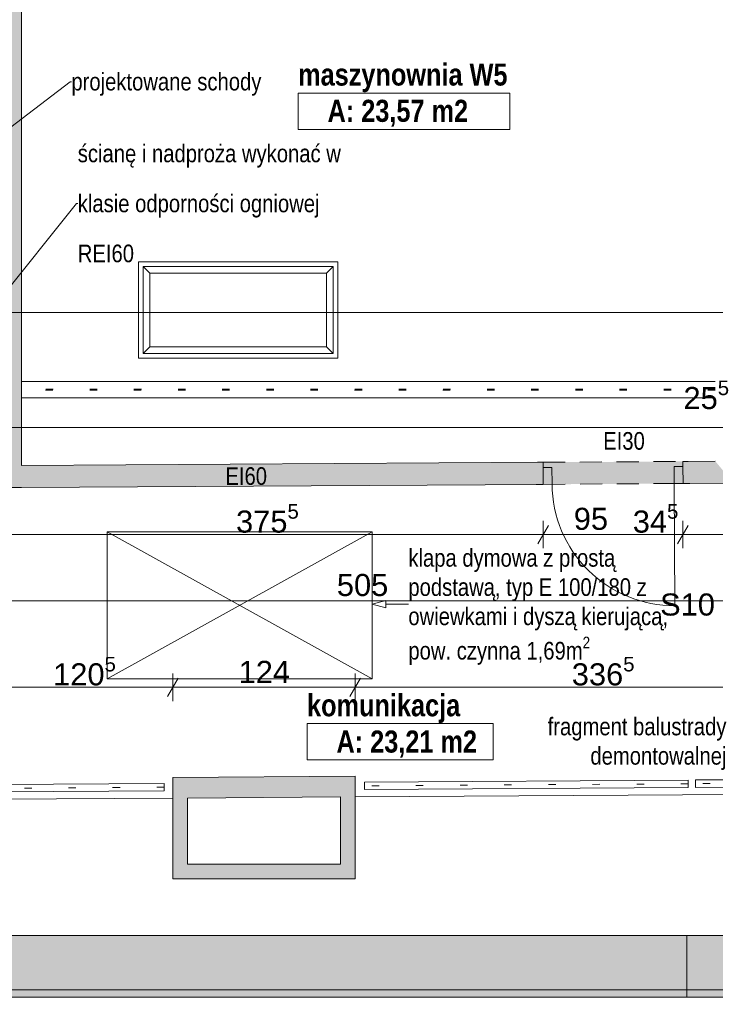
# Paper-space layout 'A-40 RZUT - PIĘTRO 10' of a CAD drawing. Header units: millimetres. Extents: x 0 to 1767, y 0 to 586.
# Tile 8 of 16: x 226 to 320, y 134 to 267. Entities that reach past the tile are written whole.
import ezdxf
from ezdxf.xclip import XClip

# ---------------------------------------------------------------- set-up
doc = ezdxf.new("R2010")
doc.units = ezdxf.units.MM
doc.header["$MEASUREMENT"] = 0
doc.header["$XCLIPFRAME"] = 0
for name, pattern in [('ACAD_ISO03W100', [300, 120, -180]), ('DASHDOTX2', [1000, 500, -250, 0, -250]), ('DOT2', [3, 0.5, -2.5]), ('MP gęsta', [175, 125, -50]), ('Przer. długie kreski', [2.5, 1.5, -1]), ('PRZERYWANA_DU_A', [550, 350, -200])]:
    doc.linetypes.add(name, pattern=pattern)
for name, color, linetype, lineweight in [('0_Nr_pióra__1', 7, 'Continuous', 20), ('A_linie przekroju_Nr_pióra__1', 7, 'Continuous', 20), ('A_strefy_Nr_pióra__1', 7, 'Continuous', 20), ('A_wymiary_Nr_pióra__1', 7, 'Continuous', 20), ('A_wymiary_Nr_pióra__2', 8, 'Continuous', 13), ('A_ściany_Nr_pióra__1', 7, 'Continuous', 20), ('Drzwi Archicad_Nr_pióra__1', 7, 'Continuous', 20)]:
    doc.layers.add(name, color=color, linetype=linetype, lineweight=lineweight)
for name, color, linetype, lineweight, true_color in [('A_dach_Nr_pióra__8', 7, 'Continuous', 13, 0x4c4c4c), ('A_linie_Nr_pióra__10', 7, 'Continuous', 13, 0x4b4b4b), ('A_opis ścian_Nr_pióra__19', 7, 'Continuous', 5, 0x191919), ('A_opis_Nr_pióra__10', 7, 'Continuous', 13, 0x4b4b4b), ('A_opis_Nr_pióra__255', 7, 'Continuous', 15, 0x242424), ('A_opis_Nr_pióra__8', 7, 'Continuous', 13, 0x4c4c4c), ('A_osie_Nr_pióra__16', 7, 'Continuous', 5, 0x0f0f0f), ('A_pochwyt_Nr_pióra__10', 7, 'Continuous', 13, 0x4b4b4b), ('A_pochwyt_Nr_pióra__6', 7, 'Continuous', 13, 0xa9a9a9), ('A_pochwyt_Nr_pióra__7', 7, 'Continuous', 18, 0x171717), ('A_ppoż proj_Nr_pióra__8', 7, 'Continuous', 13, 0x4c4c4c), ('A_ppoż_Nr_pióra__8', 7, 'Continuous', 13, 0x4c4c4c), ('A_sanitarne_Nr_pióra__6', 7, 'Continuous', 13, 0xa9a9a9), ('A_schody_Nr_pióra__9', 7, 'Continuous', 13, 0xadadad), ('A_ściany_Nr_pióra__10', 7, 'Continuous', 13, 0x4b4b4b)]:
    doc.layers.add(name, color=color, linetype=linetype, lineweight=lineweight, true_color=true_color)
for name, color, linetype in [('A_podrys', 7, 'Continuous'), ('A_ppoż', 7, 'Continuous'), ('A_ściany', 7, 'Continuous'), ('Drzwi Archicad', 7, 'Continuous')]:
    doc.layers.add(name, color=color, linetype=linetype)
doc.styles.add('STYL_AUTOMATYCZNY_1', font='arial.ttf')
doc.styles.add('STYL_AUTOMATYCZNY_2', font='ARIALN.TTF')
doc.styles.add('STYL_AUTOMATYCZNY_5', font='arial.ttf')
doc.styles.add('STYL_AUTOMATYCZNY_6', font='ARIALN.TTF')

# ---------------------------------------------------------------- blocks, each defined once
blk = doc.blocks.new('Rysunek_2_2', base_point=(-3193.11, -606.16))
at = {"layer": 'A_ppoż', "linetype": 'Continuous', "lineweight": 0, "true_color": 0x0b0b0b}
for points in [[(296.93, 207.27), (296.95, 204.27), (315.95, 204.39), (315.93, 207.39)], [(316.5, 142.93), (316.5, 134.53), (356.49, 134.53), (356.49, 142.93)]]:
    blk.add_hatch(color=28, dxfattribs=at).paths.add_polyline_path(points)
at = {"layer": 'A_ściany', "linetype": 'Continuous', "lineweight": 0, "true_color": 0x000000}
for points in [[(221.84, 310.17), (221.84, 203.83), (226.04, 203.83), (226.04, 306.97)], [(226.04, 206.85), (226.04, 203.85), (296.95, 204.27), (296.93, 207.27)], [(320.34, 207.41), (315.93, 207.39), (315.95, 204.39), (322.83, 204.43)], [(271.38, 164.57), (246.6, 164.41), (246.61, 161.61), (269.38, 161.76)], [(271.38, 150.61), (271.38, 164.57), (269.38, 161.76), (269.38, 152.61)], [(248.6, 152.61), (248.6, 161.62), (246.6, 161.61), (246.6, 150.61)], [(246.6, 150.61), (271.38, 150.61), (269.38, 152.61), (248.6, 152.61)], [(191.64, 142.93), (183.24, 134.53), (584.98, 134.53), (584.98, 142.93)]]:
    blk.add_hatch(color=18, dxfattribs=at).paths.add_polyline_path(points)
at = {"layer": 'Drzwi Archicad', "linetype": 'Continuous', "lineweight": 0, "true_color": 0xfdfdfd}
for points in [[(296.93, 206.57), (296.95, 204.27), (298.15, 204.28), (298.13, 206.58)], [(315.95, 204.39), (315.93, 206.69), (314.73, 206.68), (314.75, 204.38)]]:
    blk.add_hatch(color=7, dxfattribs=at).paths.add_polyline_path(points)
at = {"layer": 'A_dach_Nr_pióra__8', "color": 251, "linetype": 'PRZERYWANA_DU_A', "lineweight": 13, "ltscale": 2, "true_color": 0x4c4c4c}
for p, q in [((237.7, 177.83), (273.7, 197.83)), ((237.7, 197.83), (273.7, 177.83))]:
    blk.add_line(p, q, dxfattribs=at)
at = {"layer": 'A_dach_Nr_pióra__8', "color": 251, "linetype": 'PRZERYWANA_DU_A', "lineweight": 13, "ltscale": 2, "true_color": 0x4c4c4c, "flags": 128}
blk.add_lwpolyline([(237.7, 177.83), (237.7, 197.83), (273.7, 197.83), (273.7, 177.83)], close=True, dxfattribs=at)
at = {"layer": 'A_linie przekroju_Nr_pióra__1', "color": 7, "linetype": 'ACAD_ISO03W100', "lineweight": 20, "ltscale": 2}
blk.add_line((83.34, 227.65), (632.58, 227.65), dxfattribs=at)
at = {"layer": 'A_linie_Nr_pióra__10', "color": 251, "linetype": 'MP gęsta', "lineweight": 13, "ltscale": 2, "true_color": 0x4b4b4b}
for p, q in [((320.33, 218.24), (226.06, 218.24)), ((320.32, 216.04), (226.06, 216.04))]:
    blk.add_line(p, q, dxfattribs=at)
at = {"layer": 'A_linie_Nr_pióra__10', "color": 251, "linetype": 'DOT2', "lineweight": 13, "ltscale": 2, "true_color": 0x4b4b4b}
for p, q in [((320.33, 217.2), (226.06, 217.2)), ((320.32, 217.08), (226.06, 217.08))]:
    blk.add_line(p, q, dxfattribs=at)
at = {"layer": 'A_linie_Nr_pióra__10', "color": 251, "linetype": 'Continuous', "lineweight": 13, "ltscale": 2, "true_color": 0x4b4b4b, "flags": 128}
blk.add_lwpolyline([(269.04, 234.52), (269.04, 221.42), (241.94, 221.42), (241.94, 234.52)], close=True, dxfattribs=at)
at = {"layer": 'A_opis_Nr_pióra__255', "color": 250, "linetype": 'Continuous', "lineweight": 15, "ltscale": 2, "true_color": 0x242424}
for p, q in [((212.58, 243.64), (232.66, 259.02)), ((232.66, 259.02), (232.82, 259.02)), ((212.27, 215.97), (233.53, 242.45)), ((233.53, 242.45), (233.69, 242.45)), ((273.7, 187.99), (275.57, 188.49)), ((273.7, 187.99), (275.57, 187.49)), ((275.57, 188.49), (275.57, 187.49)), ((275.57, 187.99), (277.84, 187.99)), ((277.84, 187.99), (278.62, 187.99))]:
    blk.add_line(p, q, dxfattribs=at)
at = {"layer": 'A_osie_Nr_pióra__16', "color": 250, "linetype": 'DASHDOTX2', "lineweight": 5, "ltscale": 2, "true_color": 0x0f0f0f}
for p, q in [((632.58, 211.99), (96.88, 211.99)), ((632.58, 135.53), (96.88, 135.53))]:
    blk.add_line(p, q, dxfattribs=at)
at = {"layer": 'A_pochwyt_Nr_pióra__10', "color": 251, "linetype": 'DOT2', "lineweight": 13, "ltscale": 2, "true_color": 0x4b4b4b}
for p, q in [((316.65, 163.56), (272.65, 163.28)), ((337.65, 163.7), (317.65, 163.57)), ((245.43, 163.09), (192.63, 162.75))]:
    blk.add_line(p, q, dxfattribs=at)
at = {"layer": 'A_pochwyt_Nr_pióra__6', "color": 253, "linetype": 'Continuous', "lineweight": 13, "ltscale": 2, "true_color": 0xa9a9a9}
for p, q in [((245.42, 163.59), (192.62, 163.25)), ((245.42, 163.59), (245.43, 162.59)), ((316.64, 164.06), (272.64, 163.78)), ((272.64, 163.78), (272.65, 162.78)), ((316.64, 164.06), (316.65, 163.06)), ((245.43, 162.59), (192.63, 162.25)), ((316.65, 163.06), (272.65, 162.78))]:
    blk.add_line(p, q, dxfattribs=at)
at = {"layer": 'A_pochwyt_Nr_pióra__7', "color": 250, "linetype": 'Continuous', "lineweight": 18, "ltscale": 2, "true_color": 0x171717}
for p, q in [((337.64, 164.2), (317.64, 164.07)), ((317.64, 164.07), (317.65, 163.07)), ((337.65, 163.2), (317.65, 163.07))]:
    blk.add_line(p, q, dxfattribs=at)
at = {"layer": 'A_ppoż proj_Nr_pióra__8', "color": 251, "linetype": 'Continuous', "lineweight": 13, "ltscale": 2, "true_color": 0x4c4c4c}
blk.add_line((316.49, 134.53), (316.49, 142.93), dxfattribs=at)
at = {"layer": 'A_sanitarne_Nr_pióra__6', "color": 253, "linetype": 'Continuous', "lineweight": 13, "ltscale": 2, "true_color": 0xa9a9a9}
for p, q in [((242.59, 233.87), (242.59, 233.87)), ((242.59, 233.87), (242.59, 233.87)), ((242.59, 233.87), (268.39, 233.87)), ((242.59, 222.07), (242.59, 233.87)), ((242.59, 233.87), (243.49, 232.97)), ((242.59, 233.87), (242.59, 233.87)), ((242.59, 233.87), (242.59, 233.87)), ((242.59, 222.07), (242.59, 233.87)), ((267.49, 232.97), (243.49, 232.97)), ((243.49, 232.97), (243.49, 222.97)), ((243.49, 232.97), (267.49, 232.97)), ((243.49, 232.97), (267.49, 232.97)), ((267.49, 232.97), (243.49, 232.97)), ((243.49, 232.97), (267.49, 232.97)), ((243.49, 232.97), (267.49, 232.97)), ((268.39, 233.87), (267.49, 232.97)), ((267.49, 222.97), (267.49, 232.97)), ((267.49, 232.97), (267.49, 222.97)), ((267.49, 232.97), (267.49, 222.97)), ((267.49, 222.97), (267.49, 232.97)), ((267.49, 232.97), (267.49, 222.97)), ((267.49, 232.97), (267.49, 222.97)), ((268.39, 233.87), (268.39, 222.07)), ((242.59, 222.07), (243.49, 222.97)), ((243.49, 222.97), (267.49, 222.97)), ((267.49, 222.97), (268.39, 222.07)), ((242.59, 222.07), (242.59, 222.07)), ((268.39, 222.07), (242.59, 222.07)), ((242.59, 222.07), (242.59, 222.07)), ((268.39, 222.07), (242.59, 222.07))]:
    blk.add_line(p, q, dxfattribs=at)
at = {"layer": 'A_sanitarne_Nr_pióra__6', "color": 253, "linetype": 'Continuous', "lineweight": 13, "ltscale": 2, "true_color": 0xa9a9a9, "flags": 128}
blk.add_lwpolyline([(241.94, 234.52), (269.04, 234.52), (269.04, 221.42), (241.94, 221.42)], close=True, dxfattribs=at)
at = {"layer": 'A_schody_Nr_pióra__9', "color": 253, "linetype": 'Continuous', "lineweight": 13, "ltscale": 2, "true_color": 0xadadad}
for p, q in [((271.38, 161.77), (338.66, 162.21)), ((191.64, 161.25), (246.6, 161.61))]:
    blk.add_line(p, q, dxfattribs=at)
at = {"layer": 'A_strefy_Nr_pióra__1', "color": 7, "linetype": 'Continuous', "lineweight": 20, "ltscale": 2}
for p, q in [((263.64, 257.48), (263.64, 252.54)), ((263.64, 257.48), (292.4, 257.48)), ((292.4, 257.48), (292.4, 252.54)), ((263.64, 252.54), (292.4, 252.54)), ((264.85, 171.73), (264.85, 166.79)), ((264.85, 171.73), (290.16, 171.73)), ((290.16, 171.73), (290.16, 166.79)), ((264.85, 166.79), (290.16, 166.79))]:
    blk.add_line(p, q, dxfattribs=at)
at = {"layer": 'A_wymiary_Nr_pióra__1', "color": 7, "linetype": 'Continuous', "lineweight": 20, "ltscale": 2}
for p, q in [((297.65, 198.69), (296.21, 196.19)), ((316.65, 198.69), (315.21, 196.19)), ((247.32, 177.92), (245.87, 175.42)), ((272.1, 177.92), (270.65, 175.42))]:
    blk.add_line(p, q, dxfattribs=at)
at = {"layer": 'A_wymiary_Nr_pióra__2', "color": 8, "linetype": 'Continuous', "lineweight": 13, "ltscale": 2}
for p, q in [((296.93, 195.57), (296.93, 199.32)), ((315.93, 195.57), (315.93, 199.32)), ((221.84, 197.44), (296.93, 197.44)), ((296.93, 197.44), (315.93, 197.44)), ((315.93, 197.44), (322.83, 197.44)), ((221.84, 188.44), (322.83, 188.44)), ((246.6, 174.8), (246.6, 178.55)), ((271.38, 174.8), (271.38, 178.55)), ((222.46, 176.67), (246.6, 176.67)), ((246.6, 176.67), (271.38, 176.67)), ((271.38, 176.67), (338.66, 176.67))]:
    blk.add_line(p, q, dxfattribs=at)
at = {"layer": 'A_ściany_Nr_pióra__1', "color": 7, "linetype": 'Continuous', "lineweight": 20, "ltscale": 2}
for p, q in [((296.93, 207.27), (296.19, 207.27)), ((296.93, 206.57), (296.93, 207.27)), ((296.95, 204.27), (296.93, 206.57)), ((315.93, 207.39), (316.67, 207.39)), ((315.93, 206.69), (315.93, 207.39)), ((315.95, 204.39), (315.93, 206.69)), ((296.95, 204.27), (296.01, 204.27)), ((315.95, 204.39), (316.89, 204.39))]:
    blk.add_line(p, q, dxfattribs=at)
at = {"layer": 'A_ściany_Nr_pióra__1', "color": 7, "linetype": 'Continuous', "lineweight": 20, "ltscale": 2, "flags": 128}
for points in [[(226.04, 206.85), (226.04, 306.97)], [(296.93, 207.27), (226.04, 206.85)], [(320.34, 207.41), (315.93, 207.39)], [(221.84, 203.83), (226.04, 203.83)], [(226.04, 203.85), (296.95, 204.27)], [(315.95, 204.39), (322.83, 204.43)], [(271.38, 164.57), (246.6, 164.41)], [(246.6, 164.41), (246.61, 161.61)], [(271.38, 150.61), (271.38, 164.57)], [(246.6, 161.61), (246.6, 150.61)], [(248.6, 161.62), (269.38, 161.76)], [(248.6, 152.61), (248.6, 161.62)], [(269.38, 161.76), (269.38, 152.61)], [(269.38, 152.61), (248.6, 152.61)], [(246.6, 150.61), (271.38, 150.61)], [(584.98, 142.93), (222.46, 142.93)], [(183.24, 134.53), (584.98, 134.53)]]:
    blk.add_lwpolyline(points, dxfattribs=at)
at = {"layer": 'A_ściany_Nr_pióra__10', "color": 251, "linetype": 'Przer. długie kreski', "lineweight": 13, "ltscale": 2, "true_color": 0x4b4b4b}
for p, q in [((296.93, 207.27), (315.93, 207.39)), ((296.95, 204.27), (315.95, 204.39))]:
    blk.add_line(p, q, dxfattribs=at)
at = {"layer": 'Drzwi Archicad_Nr_pióra__1', "color": 7, "linetype": 'Continuous', "lineweight": 20, "ltscale": 2}
for p, q in [((296.93, 207.27), (296.19, 207.27)), ((296.93, 207.27), (296.19, 207.27)), ((296.93, 206.57), (296.93, 207.27)), ((296.93, 206.57), (296.93, 207.27)), ((296.93, 206.57), (298.13, 206.58)), ((296.95, 204.27), (296.93, 206.57)), ((296.95, 204.27), (296.93, 206.57)), ((296.95, 204.27), (296.93, 206.57)), ((298.13, 206.58), (298.15, 204.28)), ((314.73, 206.68), (315.93, 206.69)), ((314.75, 204.38), (314.73, 206.68)), ((315.93, 206.69), (315.93, 207.39)), ((315.93, 206.69), (315.93, 207.39)), ((315.93, 207.39), (316.67, 207.39)), ((315.93, 207.39), (316.67, 207.39)), ((315.93, 206.69), (315.95, 204.39)), ((315.95, 204.39), (315.93, 206.69)), ((315.95, 204.39), (315.93, 206.69)), ((296.95, 204.27), (296.01, 204.27)), ((296.95, 204.27), (296.01, 204.27)), ((298.15, 204.28), (296.95, 204.27)), ((315.95, 204.39), (314.75, 204.38)), ((314.75, 204.38), (314.85, 187.78)), ((315.95, 204.39), (316.89, 204.39)), ((315.95, 204.39), (316.89, 204.39))]:
    blk.add_line(p, q, dxfattribs=at)
blk.add_arc((314.75, 204.38), 16.6, 180.3397, 270.3397, dxfattribs=at)
at = {"layer": 'A_opis ścian_Nr_pióra__19', "color": 250, "linetype": 'Continuous', "lineweight": 5, "true_color": 0x191919, "insert": (316.56, 189.43), "char_height": 3, "attachment_point": 2, "style": 'STYL_AUTOMATYCZNY_1'}
blk.add_mtext('\\A1;{\\pqc;\\fArial|b0|i0|c238|p0;\\W1.000000;S10}', dxfattribs=at)
at = {"layer": 'A_opis_Nr_pióra__10', "color": 251, "linetype": 'Continuous', "lineweight": 13, "true_color": 0x4b4b4b, "insert": (232.82, 258.67), "char_height": 2.4, "attachment_point": 4, "style": 'STYL_AUTOMATYCZNY_2'}
blk.add_mtext('\\A1;{\\pql;\\fArial Narrow|b0|i0|c238|p0;\\W1.000000;projektowane schody}', dxfattribs=at)
at = {"layer": 'A_opis_Nr_pióra__10', "color": 251, "linetype": 'Continuous', "lineweight": 13, "true_color": 0x4b4b4b, "insert": (233.69, 242.45), "char_height": 2.4, "width": 40.9851, "attachment_point": 4, "line_spacing_factor": 1.699178, "style": 'STYL_AUTOMATYCZNY_2'}
blk.add_mtext('\\A1;{\\pql;\\fArial Narrow|b0|i0|c238|p0;\\W1.000000;ścianę i nadproża wykonać w klasie odporności ogniowej REI60}', dxfattribs=at)
at = {"layer": 'A_opis_Nr_pióra__8', "color": 251, "linetype": 'Continuous', "lineweight": 13, "true_color": 0x4c4c4c, "char_height": 2.4, "style": 'STYL_AUTOMATYCZNY_2'}
for s, insert, width, attachment_point, line_spacing_factor in [('\\A1;{\\pql;\\fArial Narrow|b0|i0|c238|p0;\\W1.000000;klapa dymowa z prostą podstawą, typ E 100/180 z owiewkami i dyszą kierującą, pow. czynna 1,69m\\fArial Narrow|b0|i0|c238|p0;\\W1.000000;\\A1{\\H.66x;\\S2^  ;}}', (278.62, 187.6), 36.5944, 4, 0.993467), ('\\A1;{\\pqr;\\fArial Narrow|b0|i0|c238|p0;\\W1.000000;fragment balustrady demontowalnej}', (321.85, 168.99), 28.0484, 6, 0.996967)]:
    blk.add_mtext(s, dxfattribs=dict(at, insert=insert, width=width, attachment_point=attachment_point, line_spacing_factor=line_spacing_factor))
at = {"layer": 'A_ppoż_Nr_pióra__8', "color": 251, "linetype": 'Continuous', "lineweight": 13, "true_color": 0x4c4c4c, "char_height": 2.4, "attachment_point": 5, "style": 'STYL_AUTOMATYCZNY_2'}
for s, insert in [('\\A1;{\\pqc;\\fArial Narrow|b0|i0|c238|p0;\\W1.000000;EI30}', (307.93, 210.16)), ('\\A1;{\\pqc;\\fArial Narrow|b0|i0|c238|p0;\\W1.000000;EI60}', (256.58, 205.38))]:
    blk.add_mtext(s, dxfattribs=dict(at, insert=insert))
at = {"layer": 'A_strefy_Nr_pióra__1', "color": 7, "linetype": 'Continuous', "lineweight": 20, "char_height": 3, "attachment_point": 1, "style": 'STYL_AUTOMATYCZNY_6'}
for s, insert in [('\\A1;{\\pql;\\fArial Narrow|b1|i0|c238|p0;\\W1.000000;maszynownia W5}', (263.64, 261.49)), ('\\A1;{\\pql;\\fArial Narrow|b1|i0|c238|p0;\\W1.000000;A: 23,57 m2}', (267.64, 256.56)), ('\\A1;{\\pql;\\fArial Narrow|b1|i0|c238|p0;\\W1.000000;komunikacja}', (264.85, 175.73)), ('\\A1;{\\pql;\\fArial Narrow|b1|i0|c238|p0;\\W1.000000;A: 23,21 m2}', (268.85, 170.8))]:
    blk.add_mtext(s, dxfattribs=dict(at, insert=insert))
at = {"layer": 'A_wymiary_Nr_pióra__1', "color": 7, "linetype": 'Continuous', "lineweight": 20, "char_height": 3, "attachment_point": 7, "style": 'STYL_AUTOMATYCZNY_1'}
for s, insert in [('\\A1;{\\pql;\\fArial|b0|i0|c238|p0;\\W1.000000;25\\fArial|b0|i0|c238|p0;\\W1.000000;\\A1{\\H.66x;\\S5^  ;}}', (316.01, 213.63)), ('\\A1;{\\pql;\\fArial|b0|i0|c238|p0;\\W1.000000;375\\fArial|b0|i0|c238|p0;\\W1.000000;\\A1{\\H.66x;\\S5^  ;}}', (255.2, 196.83)), ('\\A1;{\\pql;\\fArial|b0|i0|c238|p0;\\W1.000000;34\\fArial|b0|i0|c238|p0;\\W1.000000;\\A1{\\H.66x;\\S5^  ;}}', (309.12, 196.83)), ('\\A1;{\\pql;\\fArial|b0|i0|c238|p0;\\W1.000000;120\\fArial|b0|i0|c238|p0;\\W1.000000;\\A1{\\H.66x;\\S5^  ;}}', (230.34, 176.06)), ('\\A1;{\\pql;\\fArial|b0|i0|c238|p0;\\W1.000000;336\\fArial|b0|i0|c238|p0;\\W1.000000;\\A1{\\H.66x;\\S5^  ;}}', (300.83, 176.06))]:
    blk.add_mtext(s, dxfattribs=dict(at, insert=insert))
at = {"layer": 'A_wymiary_Nr_pióra__1', "color": 7, "linetype": 'Continuous', "lineweight": 20, "char_height": 3, "attachment_point": 7, "style": 'STYL_AUTOMATYCZNY_5'}
for s, insert, width in [('\\A1;{\\pql;\\fArial|b0|i0|c238|p0;\\W1.000000;95}', (301.1, 198.04), 4.5763), ('\\A1;{\\pql;\\fArial|b0|i0|c238|p0;\\W1.000000;505}', (268.9, 189.04), 6.8645), ('\\A1;{\\pql;\\fArial|b0|i0|c238|p0;\\W1.000000;124}', (255.55, 177.27), 6.8645)]:
    blk.add_mtext(s, dxfattribs=dict(at, insert=insert, width=width))

psp = doc.layouts.new('A-40 RZUT - PIĘTRO 10')

# ---------------------------------------------------------------- block references
at = {"layer": 'A_podrys', "color": 37, "linetype": 'Continuous', "lineweight": 5, "true_color": 0x656532}
ref = psp.add_blockref('Rysunek_2_2', (-3193.11, -606.16), dxfattribs=at)
XClip(ref).set_block_clipping_path([(44.3744639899, 117.6054981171), (632.5759565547, 372.7460264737)])

# ---------------------------------------------------------------- texts
at = {"layer": '0_Nr_pióra__1', "color": 7, "linetype": 'Continuous', "lineweight": 20, "insert": (150.46, 24.43), "char_height": 2, "attachment_point": 7, "line_spacing_factor": 0.98253, "style": 'STYL_AUTOMATYCZNY_2'}
psp.add_mtext('\\A1;{\\pql;\\fArial Narrow|b0|i0|c238|p0;\\W1.000000;S\\fArial Narrow|b0|i0|c238|p0;\\W1.000000;\\A1{\\H.66x;\\S ^ 6 ;}\\fArial Narrow|b0|i0|c238|p0;\\W1.000000;- ściana systemowa gipsowo kartonowa REI 120^I^I12,5cm\\P\\pql;\\fArial Narrow|b0|i0|c238|p0;\\W1.000000;2xpłyta GKF^I^I^I^I^I2x1,25cm\\P\\pql;\\fArial Narrow|b0|i0|c238|p0;\\W1.000000;Profil systemowy np. Rigips CW/UW 75 Ultrastil z wypełnieniem\\P\\pql;\\fArial Narrow|b0|i0|c238|p0;\\W1.000000;z wełny mineralnej np. Isover Aku-płyta lub równoważne^I^I7,5cm\\P\\pql;\\fArial Narrow|b0|i0|c238|p0;\\W1.000000;2xpłyta GKF^I^I^I^I^I2x1,25cm\\P\\pql;\\fArial Narrow|b0|i0|c238|p0;\\W1.000000;\\P\\pql;\\fArial Narrow|b0|i0|c238|p0;\\W1.000000;S\\fArial Narrow|b0|i0|c238|p0;\\W1.000000;\\A1{\\H.66x;\\S ^ 7 ;}\\fArial Narrow|b0|i0|c238|p0;\\W1.000000;- ściana murowana z bloczków silikatowych na zaprawie M10 EI60^I18cm\\P\\pql;\\fArial Narrow|b0|i0|c238|p0;\\W1.000000;tynk gipsowy nakładany maszynowo z gładzią gipsową^I^I1,5 cm\\P\\pql;\\fArial Narrow|b0|i0|c238|p0;\\W1.000000;ściana murowana z bloczków silikatowych SILKA lub równoważne^I15cm\\P\\pql;\\fArial Narrow|b0|i0|c238|p0;\\W1.000000;tynk gipsowy nakładany maszynowo z gładzią gipsową^I^I1,5 cm\\P\\pql;\\fArial Narrow|b0|i0|c238|p0;\\W1.000000;\\P\\pql;\\fArial Narrow|b0|i0|c238|p0;\\W1.000000;S\\fArial Narrow|b0|i0|c238|p0;\\W1.000000;\\A1{\\H.66x;\\S ^ 8 ;}\\fArial Narrow|b0|i0|c238|p0;\\W1.000000;- ściana murowana z bloczków silikatowych na zaprawie M10 REI60^I18cm\\P\\pql;\\fArial Narrow|b0|i0|c238|p0;\\W1.000000;tynk gipsowy nakładany maszynowo z gładzią gipsową^I^I1,5 cm\\P\\pql;\\fArial Narrow|b0|i0|c238|p0;\\W1.000000;ściana murowana z bloczków silikatowych SILKA lub równoważne^I15cm\\P\\pql;\\fArial Narrow|b0|i0|c238|p0;\\W1.000000;tynk gipsowy nakładany maszynowo z gładzią gipsową^I^I1,5 cm\\P\\pql;\\fArial Narrow|b0|i0|c238|p0;\\W1.000000;\\P\\pql;\\fArial Narrow|b0|i0|c238|p0;\\W1.000000;S\\fArial Narrow|b0|i0|c238|p0;\\W1.000000;\\A1{\\H.66x;\\S ^ 9 ;}\\fArial Narrow|b0|i0|c238|p0;\\W1.000000;- ściana murowana z bloczków silikatowych na zaprawie M10 REI120^I18cm\\P\\pql;\\fArial Narrow|b0|i0|c238|p0;\\W1.000000;tynk gipsowy nakładany maszynowo z gładzią gipsową^I^I1,5 cm\\P\\pql;\\fArial Narrow|b0|i0|c238|p0;\\W1.000000;ściana murowana z bloczków silikatowych SILKA lub równoważne^I15cm\\P\\pql;\\fArial Narrow|b0|i0|c238|p0;\\W1.000000;tynk gipsowy nakładany maszynowo z gładzią gipsową^I^I1,5 cm\\P\\pql;\\fArial Narrow|b0|i0|c238|p0;\\W1.000000;\\P\\pql;\\fArial Narrow|b0|i0|c238|p0;\\W1.000000;S\\fArial Narrow|b0|i0|c238|p0;\\W1.000000;\\A1{\\H.66x;\\S ^ 10 ;}\\fArial Narrow|b0|i0|c238|p0;\\W1.000000;- ściana systemowa gipsowo kartonowa EI 30^I^I^I12,5cm\\P\\pql;\\fArial Narrow|b0|i0|c238|p0;\\W1.000000;2xpłyta GKF^I^I^I^I^I2x1,25cm\\P\\pql;\\fArial Narrow|b0|i0|c238|p0;\\W1.000000;Profil systemowy np. Rigips CW/UW 75 Ultrastil z wypełnieniem\\P\\pql;\\fArial Narrow|b0|i0|c238|p0;\\W1.000000;z wełny mineralnej np. Isover Aku-płyta lub równoważne^I^I7,5cm\\P\\pql;\\fArial Narrow|b0|i0|c238|p0;\\W1.000000;2xpłyta GKF^I^I^I^I^I2x1,25cm}', dxfattribs=at)

doc.saveas('drawing.dxf')
